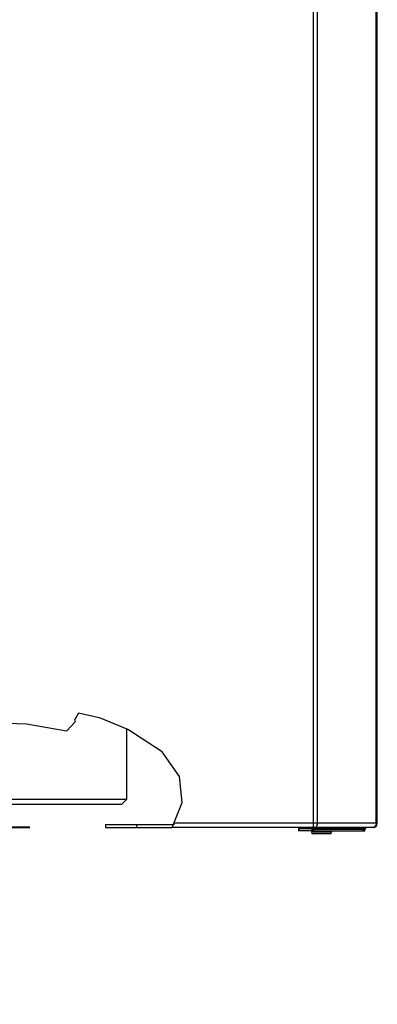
# Model space of a CAD drawing. Header units: centimetres. Extents: x 22052 to 56535, y 76485 to 78519.
# Tile 33 of 235: x 35479 to 35491, y 77781 to 77812. Entities that reach past the tile are written whole.
import ezdxf

# ---------------------------------------------------------------- set-up
doc = ezdxf.new("R2010")
doc.units = ezdxf.units.CM
doc.layers.add('$_urządzenia', color=250, linetype='Continuous')
doc.layers.add('IS_Gaz', color=40, linetype='Continuous', lineweight=40)
doc.layers.add('IS_Opis', color=250, linetype='Continuous', lineweight=9)

# ---------------------------------------------------------------- blocks, each defined once
blk = doc.blocks.new('zaworifiltr')
at = {"layer": 'IS_Gaz', "color": 18, "true_color": 0x000000}
for p, q in [((15171.814, -2986.202), (15171.814, -2993.702)), ((15175.564, -2989.952), (15171.814, -2989.952)), ((15179.173, -2993.56), (15179.173, -2996.078)), ((15181.357, -2996.078), (15176.988, -2996.078)), ((15176.988, -2996.078), (15176.988, -3000.446)), ((15181.357, -3009.184), (15181.357, -2996.078)), ((15176.988, -3000.446), (15172.62, -3002.631)), ((15172.62, -3002.631), (15174.804, -3005.907)), ((15174.804, -3005.907), (15176.988, -3004.815)), ((15176.988, -3004.815), (15176.988, -3009.184)), ((15176.988, -3009.184), (15181.357, -3009.184)), ((15179.173, -3010.531), (15179.173, -3009.184)), ((15184.173, -3010.531), (15179.173, -3010.531))]:
    blk.add_line(p, q, dxfattribs=at)
blk.add_circle((15179.173, -2989.952), 3.609, dxfattribs=at)
blk = doc.blocks.new('A$C92957c0b')
at = {"layer": '$_urządzenia'}
h = blk.add_hatch(dxfattribs=at)
h.set_pattern_fill('_USER', color=256, scale=11.900341, angle=285, pattern_type=0)
h.set_pattern_definition([(285, (-1585.072, -2113.606), (11.49485, 3.080035), [])])
h.paths.add_polyline_path([(212.12, -1127), (212.12, -1126), (234.55, -1126), (234.42, -1126.25), (234.29, -1126.5), (234.15, -1126.75), (234.01, -1127)])
for p, q in [((279.34, -1127), (279.34, -29)), ((280.56, -30.4), (280.56, -1125.6)), ((299.63, -1125.6), (299.63, -30.4)), ((300, -1125.6), (300, -30.4)), ((203.41, -1090), (202.16, -1092.24)), ((210.5, -1091.59), (203.41, -1090)), ((186.63, -1093.52), (173.06, -1093.08)), ((199.61, -1095.78), (186.63, -1093.52)), ((202.5, -1092.74), (199.61, -1095.78)), ((202.16, -1092.24), (202.27, -1092.41)), ((202.27, -1092.41), (202.38, -1092.57)), ((202.38, -1092.57), (202.5, -1092.74)), ((219.39, -1095.25), (210.5, -1091.59)), ((218.9, -1095.05), (218.9, -1117.9)), ((230.52, -1102.54), (219.39, -1095.25)), ((236.1, -1110.48), (230.52, -1102.54)), ((236.94, -1118.83), (236.1, -1110.48)), ((218.9, -1117.9), (171.1, -1117.9)), ((217.3, -1119.5), (172.7, -1119.5)), ((217.3, -1119.5), (218.9, -1117.9)), ((233.74, -1127), (236.94, -1118.83)), ((212.12, -1126), (212.12, -1127)), ((212.12, -1126), (234.13, -1126)), ((300, -1125.6), (234.29, -1125.6)), ((212.12, -1127), (233.74, -1127)), ((298.6, -1127), (233.74, -1127)), ((274.5, -1127.3), (274.5, -1128)), ((274.5, -1127.3), (278.99, -1127.3)), ((279, -1128), (274.5, -1128)), ((274.76, -1128), (274.76, -1127.3)), ((278.74, -1128), (278.74, -1128.5)), ((285.24, -1128.5), (278.74, -1128.5)), ((279.16, -1127.9), (278.97, -1127.25)), ((279, -1127.4), (279, -1127.41)), ((279, -1128), (279, -1127.41)), ((279, -1128), (296, -1128)), ((279.21, -1127), (279.16, -1127.08)), ((279.16, -1127.08), (279.52, -1127.55)), ((284.74, -1129), (279.24, -1129)), ((279.73, -1127.22), (279.52, -1127.55)), ((279.52, -1127.55), (295.93, -1127.55)), ((279.56, -1127), (279.73, -1127.22)), ((279.73, -1127.22), (296.14, -1127.22)), ((285.24, -1128), (285.24, -1128.5)), ((295.26, -1128), (295.2, -1128)), ((295.33, -1128), (295.33, -1127.99)), ((296.14, -1127.22), (295.93, -1127.55)), ((295.98, -1128), (295.98, -1127.47)), ((296, -1128), (296, -1127.45))]:
    blk.add_line(p, q, dxfattribs=at)
for points in [[(280.56, -1125.6), (280.56, -1125.66), (280.56, -1125.71), (280.56, -1125.77), (280.55, -1125.82), (280.55, -1125.88), (280.54, -1125.94), (280.53, -1125.99), (280.52, -1126.04), (280.51, -1126.1), (280.5, -1126.15), (280.49, -1126.2), (280.47, -1126.25), (280.46, -1126.3)], [(299.63, -1125.6), (299.63, -1125.66), (299.62, -1125.71), (299.62, -1125.77), (299.61, -1125.82), (299.6, -1125.88), (299.59, -1125.94), (299.58, -1125.99), (299.57, -1126.04), (299.55, -1126.1), (299.53, -1126.15), (299.51, -1126.2), (299.49, -1126.25), (299.47, -1126.3), (299.45, -1126.35), (299.42, -1126.4), (299.39, -1126.44), (299.36, -1126.49), (299.33, -1126.53), (299.3, -1126.57), (299.27, -1126.61), (299.23, -1126.65), (299.2, -1126.68), (299.16, -1126.72), (299.12, -1126.75), (299.09, -1126.78), (299.05, -1126.81), (299, -1126.84), (298.96, -1126.86), (298.92, -1126.89), (298.88, -1126.91), (298.83, -1126.93), (298.79, -1126.94), (298.74, -1126.96), (298.7, -1126.97), (298.65, -1126.98), (298.6, -1126.99), (298.56, -1127), (298.51, -1127), (298.46, -1127)], [(279.16, -1127.08), (279.14, -1127.1), (279.12, -1127.12), (279.1, -1127.15), (279.08, -1127.17), (279.06, -1127.19), (279.04, -1127.21), (279.02, -1127.22), (279, -1127.24), (278.97, -1127.25)], [(278.99, -1127.34), (279, -1127.35), (279, -1127.36), (279, -1127.37), (279, -1127.38), (279, -1127.39), (279, -1127.4), (279, -1127.4), (279, -1127.4)], [(279.16, -1127.9), (279.14, -1127.92), (279.12, -1127.94), (279.11, -1127.96), (279.09, -1127.97), (279.07, -1127.98), (279.05, -1127.99), (279.04, -1128), (279.02, -1128), (279, -1128)], [(279.52, -1127.55), (279.49, -1127.6), (279.45, -1127.65), (279.41, -1127.69), (279.37, -1127.74), (279.33, -1127.78), (279.29, -1127.81), (279.25, -1127.85), (279.2, -1127.88), (279.16, -1127.9)], [(280.1, -1127), (280.07, -1127), (280.05, -1127), (280.03, -1127.01), (280.01, -1127.01), (279.99, -1127.02), (279.96, -1127.03), (279.94, -1127.04), (279.92, -1127.05), (279.9, -1127.06), (279.88, -1127.07), (279.86, -1127.09), (279.84, -1127.1), (279.82, -1127.12), (279.8, -1127.14), (279.78, -1127.16), (279.77, -1127.18), (279.75, -1127.2), (279.73, -1127.22)], [(280.46, -1126.3), (280.44, -1126.35), (280.42, -1126.4), (280.41, -1126.44), (280.39, -1126.49), (280.37, -1126.53), (280.34, -1126.57), (280.32, -1126.61), (280.3, -1126.65), (280.28, -1126.68), (280.25, -1126.72), (280.23, -1126.75), (280.2, -1126.78), (280.17, -1126.81), (280.14, -1126.84), (280.12, -1126.86), (280.09, -1126.89), (280.06, -1126.91), (280.03, -1126.93), (280, -1126.94), (279.97, -1126.96), (279.94, -1126.97), (279.91, -1126.98), (279.88, -1126.99), (279.84, -1127), (279.81, -1127), (279.78, -1127)], [(295.93, -1127.55), (295.89, -1127.61), (295.85, -1127.66), (295.81, -1127.71), (295.77, -1127.75), (295.72, -1127.79), (295.67, -1127.83), (295.63, -1127.87), (295.58, -1127.9), (295.52, -1127.92), (295.47, -1127.95), (295.42, -1127.97), (295.37, -1127.98), (295.31, -1127.99), (295.26, -1128)], [(296.51, -1127), (296.49, -1127), (296.46, -1127), (296.44, -1127.01), (296.42, -1127.01), (296.4, -1127.02), (296.37, -1127.03), (296.35, -1127.04), (296.33, -1127.05), (296.31, -1127.06), (296.29, -1127.07), (296.27, -1127.09), (296.25, -1127.1), (296.23, -1127.12), (296.21, -1127.14), (296.19, -1127.16), (296.18, -1127.18), (296.16, -1127.2), (296.14, -1127.22)]]:
    blk.add_lwpolyline(points, dxfattribs=at)
for centre, radius, start, end in [((298.6, -1125.6), 1.4, 270, 0), ((279.24, -1128.5), 0.5, 180, 270), ((284.74, -1128.5), 0.5, 270, 0)]:
    blk.add_arc(centre, radius, start, end, dxfattribs=at)

msp = doc.modelspace()

# ---------------------------------------------------------------- block references
at = {"layer": '$_urządzenia', "xscale": 0.1, "yscale": 0.1, "zscale": 0.1}
msp.add_blockref('A$C92957c0b', (35460.67, 77899.01), dxfattribs=at)
at = {"layer": 'IS_Opis', "xscale": -1, "rotation": 180}
msp.add_blockref('zaworifiltr', (20295.267, 74775.779), dxfattribs=at)

doc.saveas('drawing.dxf')
